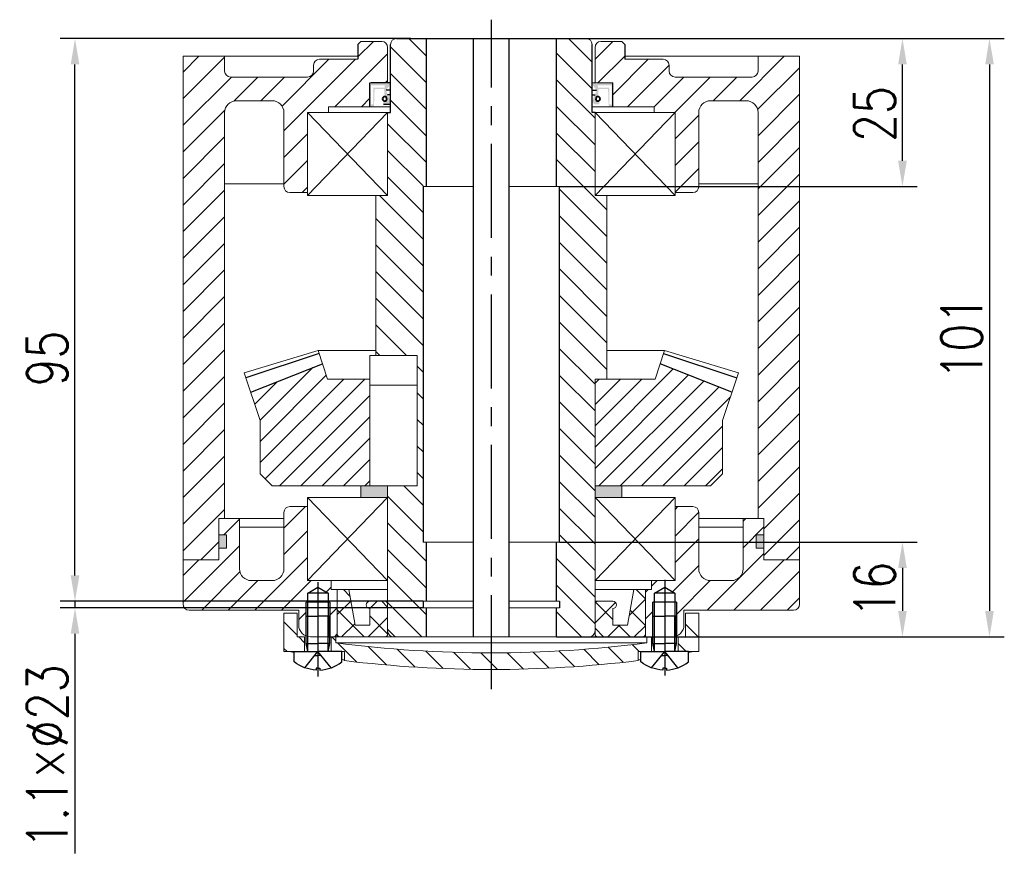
# Model space of a CAD drawing. Header units: inches. Extents: x 675 to 6233, y 11 to 1887.
# Tile 17 of 48: x 3877 to 4010, y 208 to 323. Entities that reach past the tile are written whole.
import ezdxf

# ---------------------------------------------------------------- set-up
doc = ezdxf.new("R2010")
doc.units = ezdxf.units.IN
doc.header["$LTSCALE"] = 10
doc.header["$MEASUREMENT"] = 0
doc.linetypes.add('CENTER', pattern=[10.16, 6.35, -1.27, 1.27, -1.27])
doc.linetypes.add('HIDDEN', pattern=[1.905, 1.27, -0.635])
for name, color, linetype in [('1轮廓实线层', 7, 'Continuous'), ('2细线层', 4, 'Continuous'), ('3中心线层', 1, 'CENTER'), ('4虚线层', 6, 'HIDDEN'), ('5剖面线层', 2, 'Continuous'), ('7标注层', 4, 'Continuous')]:
    doc.layers.add(name, color=color, linetype=linetype)
doc.styles.add('TH_GBDIM', font='romans.shx', dxfattribs={"width": 0.8, "bigfont": 'gbcbig.shx'})
doc.dimstyles.new('TH_GBDIM', dxfattribs={"dimtxt": 3.5, "dimasz": 2.5, "dimexe": 2, "dimexo": 0, "dimgap": 1, "dimtad": 1, "dimdec": 4, "dimdsep": 46, "dimtxsty": 'TH_GBDIM', "dimcen": 0.09, "dimclrd": 4, "dimclre": 4, "dimclrt": 3, "dimadec": 0, "dimazin": 0, "dimtfac": 1, "dimtdec": 4, "dimtmove": 0, "dimatfit": 3, "dimfxl": 1, "dimtzin": 0, "dimarcsym": 0})
pattern_1 = [(45, (3442.5933, 85.96), (-1.796051, 1.796051), [])]
pattern_2 = [(45, (2995.4083, 130.2148), (-1.796051, 1.796051), []), (135, (2995.4083, 130.2148), (-1.796051, -1.796051), [])]
pattern_3 = [(315, (-154.8456, 166.89), (2.245064, 2.245064), [])]

# ---------------------------------------------------------------- blocks, each defined once
blk = doc.blocks.new('A$C74117F13')
at = {"linetype": 'Continuous', "lineweight": 0}
h = blk.add_hatch(dxfattribs=at)
h.set_pattern_fill('ANSI31', color=4, angle=-90, style=0)
h.set_pattern_definition(pattern_3)
h.paths.add_polyline_path([(2.25, 10.7), (0, 10.7), (0, 4.2), (3.5, 4.2), (3.5, 6.7), (2.25, 6.7)], flags=0)
h = blk.add_hatch(dxfattribs=at)
h.set_pattern_fill('ANSI31', color=4, angle=-90, style=0)
h.set_pattern_definition(pattern_3)
h.paths.add_polyline_path([(70, 10.7), (67.75, 10.7), (67.75, 6.7), (66.5, 6.7), (66.5, 4.2), (70, 4.2)], flags=0)
at = {"layer": '5剖面线层'}
h = blk.add_hatch(dxfattribs=at)
h.set_pattern_fill('ANSI31', color=4, angle=-90, style=0)
h.set_pattern_definition([(315, (-138.2244, 164.8017), (2.245064, 2.245064), [])])
h.paths.add_polyline_path([(35, 4), (35, 1.2, 0.030167), (59.75, 2.69), (59.75, 4.2), (62, 4.2), (62, 6.7), (61.25, 6.7), (61.25, 5.7, -0.032451)])
h.paths.add_polyline_path([(35, 1.2), (35, 4, -0.032451), (8.75, 5.7), (8.75, 6.7), (8, 6.7), (8, 4.2), (10.25, 4.2), (10.25, 2.69, 0.030167)])
at = {"color": 7, "linetype": 'Continuous', "lineweight": 15}
for p, q in [((0, 4.2), (0, 10.7)), ((0, 10.7), (2.25, 10.7)), ((2.25, 10.7), (2.25, 6.7)), ((67.75, 6.7), (67.75, 10.7)), ((67.75, 10.7), (70, 10.7)), ((70, 10.7), (70, 4.2)), ((2.25, 6.7), (3.5, 6.7)), ((3.5, 6.7), (3.5, 4.2)), ((8, 4.2), (8, 6.7)), ((8, 6.7), (8.75, 6.7)), ((8.75, 6.7), (8.75, 5.7)), ((61.25, 6.7), (8.75, 6.7)), ((61.25, 5.7), (61.25, 6.7)), ((61.25, 6.7), (62, 6.7)), ((62, 6.7), (62, 4.2)), ((66.5, 4.2), (66.5, 6.7)), ((66.5, 6.7), (67.75, 6.7)), ((61.25, 5.7), (8.75, 5.7)), ((0, 4.2), (3.5, 4.2)), ((3.5, 4.2), (8, 4.2)), ((8, 4.2), (10.25, 4.2)), ((10.25, 2.69), (10.25, 4.2)), ((59.75, 4.2), (62, 4.2)), ((59.75, 4.2), (59.75, 2.69)), ((62, 4.2), (66.5, 4.2)), ((66.5, 4.2), (70, 4.2))]:
    blk.add_line(p, q, dxfattribs=at)
for centre, radius, start, end in [((35, 206.86), 202.87, 262.5653, 277.4347), ((35.04, 193.53), 192.34, 259.8629, 260.0315), ((34.96, 193.53), 192.34, 279.9685, 280.1371), ((35.04, 193.53), 192.34, 262.443, 262.5932), ((35, 206.86), 205.67, 263.0883, 276.9117), ((34.96, 193.53), 192.34, 277.4068, 277.557)]:
    blk.add_arc(centre, radius, start, end, dxfattribs=at)
at = {"layer": '1轮廓实线层'}
for p, q in [((4.05, 14.08), (5.75, 15.07)), ((5.75, 15.07), (7.45, 14.08)), ((62.55, 14.08), (64.25, 15.07)), ((64.25, 15.07), (65.95, 14.08)), ((7.45, 14.08), (4.05, 14.08)), ((4.05, 6.64), (4.05, 14.08)), ((7.45, 14.08), (7.45, 6.58)), ((65.95, 14.08), (62.55, 14.08)), ((62.55, 6.64), (62.55, 14.08)), ((65.95, 14.08), (65.95, 6.58)), ((7.75, 12.58), (3.75, 12.58)), ((66.25, 12.58), (62.25, 12.58))]:
    blk.add_line(p, q, dxfattribs=at)
at = {"layer": '1轮廓实线层', "extrusion": (1.22465e-16, -7.4988e-33, -1)}
for points in [[(-3.75, 5.6), (-3.75, 10.2), (-5.75, 10.2)], [(-62.25, 5.6), (-62.25, 10.2), (-64.25, 10.2)], [(-4.05, 4.2), (-3.75, 5.6), (-5.75, 5.6)], [(-62.55, 4.2), (-62.25, 5.6), (-64.25, 5.6)]]:
    blk.add_lwpolyline(points, dxfattribs=at)
at = {"layer": '1轮廓实线层'}
for points in [[(7.75, 5.6), (7.75, 10.2), (5.75, 10.2)], [(66.25, 5.6), (66.25, 10.2), (64.25, 10.2)], [(7.45, 4.2), (7.75, 5.6), (5.75, 5.6)], [(65.95, 4.2), (66.25, 5.6), (64.25, 5.6)], [(9.75, 2.47), (9.75, 4.2), (5.75, 4.2)], [(68.25, 2.47), (68.25, 4.2), (64.25, 4.2)], [(5.75, 1.41), (6.06, 1.41), (6.06, 1.1)], [(64.25, 1.41), (64.56, 1.41), (64.56, 1.1)]]:
    blk.add_lwpolyline(points, dxfattribs=at)
at = {"layer": '1轮廓实线层', "extrusion": (-1.22465e-16, 7.4988e-33, -1)}
for points in [[(-1.75, 2.47), (-1.75, 4.2), (-5.75, 4.2)], [(-60.25, 2.47), (-60.25, 4.2), (-64.25, 4.2)], [(-5.75, 1.41), (-5.44, 1.41), (-5.44, 1.1)], [(-64.25, 1.41), (-63.94, 1.41), (-63.94, 1.1)]]:
    blk.add_lwpolyline(points, dxfattribs=at)
for centre in [(-5.75, 7.59), (-64.25, 7.59)]:
    blk.add_arc(centre, 6.5, 272.7336, 307.9799, dxfattribs=at)
at = {"layer": '1轮廓实线层'}
for centre in [(5.75, 7.59), (64.25, 7.59)]:
    blk.add_arc(centre, 6.5, 272.7336, 307.9799, dxfattribs=at)
at = {"layer": '2细线层'}
for p, q in [((3.75, 6.73), (3.75, 12.58)), ((7.75, 12.58), (7.75, 6.58)), ((62.25, 6.73), (62.25, 12.58)), ((66.25, 12.58), (66.25, 6.58))]:
    blk.add_line(p, q, dxfattribs=at)
at = {"layer": '2细线层', "extrusion": (1.22465e-16, -7.4988e-33, -1)}
for points in [[(-4.05, 4.2), (-4.05, 10.2)], [(-62.55, 4.2), (-62.55, 10.2)]]:
    blk.add_lwpolyline(points, dxfattribs=at)
at = {"layer": '2细线层'}
for points in [[(7.45, 4.2), (7.45, 10.2)], [(65.95, 4.2), (65.95, 10.2)]]:
    blk.add_lwpolyline(points, dxfattribs=at)
at = {"layer": '3中心线层'}
for p, q in [((5.75, 15.92), (5.75, 0)), ((64.25, 16.3), (64.25, 0.19))]:
    blk.add_line(p, q, dxfattribs=at)
at = {"layer": '4虚线层', "extrusion": (-1.22465e-16, 7.4988e-33, -1)}
for p, q in [((3.55, 1.47), (5.75, 4.2)), ((5.25, 3.58), (5.75, 3.58)), ((62.05, 1.47), (64.25, 4.2)), ((63.75, 3.58), (64.25, 3.58))]:
    blk.add_line(p, q, dxfattribs=at)
at = {"layer": '4虚线层'}
for p, q in [((7.95, 1.47), (5.75, 4.2)), ((6.25, 3.58), (5.75, 3.58)), ((66.45, 1.47), (64.25, 4.2)), ((64.75, 3.58), (64.25, 3.58))]:
    blk.add_line(p, q, dxfattribs=at)
blk = doc.blocks.new('*D271')
at = {"layer": '7标注层', "color": 4, "lineweight": -2, "transparency": 16777216}
for p, q in [((3884.66, 248.35), (3884.66, 251.85)), ((3931.66, 244.85), (3882.66, 244.85)), ((3884.66, 244.85), (3884.66, 243.97)), ((3931.66, 243.97), (3882.66, 243.97)), ((3884.66, 240.47), (3884.66, 210.81))]:
    blk.add_line(p, q, dxfattribs=at)
at = {"layer": '7标注层', "color": 4, "transparency": 16777216}
for points in [[(3884.08, 248.35), (3885.25, 248.35), (3884.66, 244.85)], [(3884.08, 240.47), (3885.25, 240.47), (3884.66, 243.97)]]:
    blk.add_solid(points, dxfattribs=at)
at = {"layer": 'Defpoints', "color": 0, "transparency": 16777216}
for p in [(3884.66, 244.85), (3931.66, 244.85), (3931.66, 243.97)]:
    blk.add_point(p, dxfattribs=at)
at = {"layer": '7标注层', "color": 3, "transparency": 16777216, "insert": (3880.91, 223.89), "char_height": 5.5, "attachment_point": 5, "rotation": 90, "style": 'TH_GBDIM'}
blk.add_mtext('1.1×%%C23', dxfattribs=at)
blk = doc.blocks.new('*D272')
at = {"layer": '7标注层', "color": 4, "lineweight": -2, "transparency": 16777216}
for p, q in [((3950.06, 252.85), (3998.36, 252.85)), ((3996.36, 249.35), (3996.36, 243.55)), ((3949.66, 240.05), (3998.36, 240.05))]:
    blk.add_line(p, q, dxfattribs=at)
at = {"layer": '7标注层', "color": 4, "transparency": 16777216}
for points in [[(3995.78, 249.35), (3996.95, 249.35), (3996.36, 252.85)], [(3995.78, 243.55), (3996.95, 243.55), (3996.36, 240.05)]]:
    blk.add_solid(points, dxfattribs=at)
at = {"layer": 'Defpoints', "color": 0, "transparency": 16777216}
for p in [(3950.06, 252.85), (3949.66, 240.05), (3996.36, 240.05)]:
    blk.add_point(p, dxfattribs=at)
at = {"layer": '7标注层', "color": 3, "transparency": 16777216, "insert": (3992.61, 246.45), "char_height": 5.5, "attachment_point": 5, "rotation": 90, "style": 'TH_GBDIM'}
blk.add_mtext('16', dxfattribs=at)
blk = doc.blocks.new('*D273')
at = {"layer": '7标注层', "color": 4, "lineweight": -2, "transparency": 16777216}
for p, q in [((3951.84, 320.85), (3998.36, 320.85)), ((3996.36, 304.35), (3996.36, 317.35)), ((3950.06, 300.85), (3998.36, 300.85))]:
    blk.add_line(p, q, dxfattribs=at)
at = {"layer": '7标注层', "color": 4, "transparency": 16777216}
for points in [[(3995.78, 317.35), (3996.95, 317.35), (3996.36, 320.85)], [(3995.78, 304.35), (3996.95, 304.35), (3996.36, 300.85)]]:
    blk.add_solid(points, dxfattribs=at)
at = {"layer": 'Defpoints', "color": 0, "transparency": 16777216}
for p in [(3951.84, 320.85), (3996.36, 320.85), (3950.06, 300.85)]:
    blk.add_point(p, dxfattribs=at)
at = {"layer": '7标注层', "color": 3, "transparency": 16777216, "insert": (3992.61, 310.65), "char_height": 5.5, "attachment_point": 5, "rotation": 90, "style": 'TH_GBDIM'}
blk.add_mtext('25', dxfattribs=at)
blk = doc.blocks.new('*D274')
at = {"layer": '7标注层', "color": 4, "lineweight": -2, "transparency": 16777216}
for p, q in [((3930.01, 320.85), (3882.66, 320.85)), ((3884.66, 248.35), (3884.66, 317.35)), ((3931.66, 244.85), (3882.66, 244.85))]:
    blk.add_line(p, q, dxfattribs=at)
at = {"layer": '7标注层', "color": 4, "transparency": 16777216}
for points in [[(3884.08, 317.35), (3885.25, 317.35), (3884.66, 320.85)], [(3884.08, 248.35), (3885.25, 248.35), (3884.66, 244.85)]]:
    blk.add_solid(points, dxfattribs=at)
at = {"layer": 'Defpoints', "color": 0, "transparency": 16777216}
for p in [(3884.66, 320.85), (3930.01, 320.85), (3931.66, 244.85)]:
    blk.add_point(p, dxfattribs=at)
at = {"layer": '7标注层', "color": 3, "transparency": 16777216, "insert": (3880.91, 277.63), "char_height": 5.5, "attachment_point": 5, "rotation": 90, "style": 'TH_GBDIM'}
blk.add_mtext('95', dxfattribs=at)
blk = doc.blocks.new('*D275')
at = {"layer": '7标注层', "color": 4, "lineweight": -2, "transparency": 16777216}
for p, q in [((3951.84, 320.85), (4010.11, 320.85)), ((4008.11, 317.35), (4008.11, 243.55)), ((3953.38, 240.05), (4010.11, 240.05))]:
    blk.add_line(p, q, dxfattribs=at)
at = {"layer": '7标注层', "color": 4, "transparency": 16777216}
for points in [[(4007.53, 317.35), (4008.7, 317.35), (4008.11, 320.85)], [(4007.53, 243.55), (4008.7, 243.55), (4008.11, 240.05)]]:
    blk.add_solid(points, dxfattribs=at)
at = {"layer": 'Defpoints', "color": 0, "transparency": 16777216}
for p in [(3951.84, 320.85), (3953.38, 240.05), (4008.11, 240.05)]:
    blk.add_point(p, dxfattribs=at)
at = {"layer": '7标注层', "color": 3, "transparency": 16777216, "insert": (4004.36, 280.45), "char_height": 5.5, "attachment_point": 5, "rotation": 90, "style": 'TH_GBDIM'}
blk.add_mtext('101', dxfattribs=at)

msp = doc.modelspace()

# ---------------------------------------------------------------- hatches: boundary and pattern name
at = {"layer": '5剖面线层'}
h = msp.add_hatch(dxfattribs=at)
h.set_pattern_fill('ANSI31', color=256, scale=0.8)
h.set_pattern_definition(pattern_1)
h.paths.add_polyline_path([(3905.663072, 315.648363, -0.4142135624), (3904.863072, 316.448363), (3904.863072, 318.448362), (3899.263076, 318.448362), (3899.263076, 250.448362), (3904.063072, 250.448362), (3904.063072, 256.048361), (3904.863075, 256.048361), (3904.863075, 310.845274, -0.414778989), (3906.463072, 312.448362), (3911.263073, 312.448362, -0.4142135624), (3912.863073, 310.848362), (3912.863073, 300.848361, 0.4142135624), (3913.663073, 300.048361), (3916.063072, 300.048361), (3916.063072, 310.848362), (3918.863073, 310.848362), (3918.863073, 311.64836), (3924.463073, 311.64836), (3924.463073, 314.84836), (3926.863072, 314.84836), (3926.863072, 319.64836, 0.4142135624), (3926.063072, 320.44836), (3923.263073, 320.44836), (3922.863073, 320.04836), (3922.863073, 318.048362), (3920.463073, 318.048362), (3920.063072, 318.048362), (3917.663073, 318.048362, 0.4142135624), (3916.863073, 317.248362), (3916.863073, 316.448363, -0.4142135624), (3916.063073, 315.648363)])
h = msp.add_hatch(dxfattribs=at)
h.set_pattern_fill('ANSI31', color=256, scale=0.8, angle=270)
h.set_pattern_definition([(315, (3442.5933, 85.96), (1.796051, 1.796051), [])])
edge = h.paths.add_edge_path()
edge.add_line((3931.663073, 302.848362), (3932.063073, 302.848362))
edge.add_line((3932.063073, 302.848362), (3932.063073, 320.84836))
edge.add_line((3932.063073, 320.84836), (3928.063072, 320.84836))
edge.add_arc((3929.38345, 319.101442), 2.189776, 127.08316742, 165.53669753)
edge.add_line((3927.263072, 319.64836), (3927.263072, 310.848362))
edge.add_line((3927.263072, 310.848362), (3926.863073, 310.848362))
edge.add_line((3926.863073, 310.848362), (3926.863073, 299.648361))
edge.add_line((3926.863073, 299.648361), (3925.263073, 299.648361))
edge.add_line((3925.263073, 299.648361), (3925.263073, 278.048361))
edge.add_line((3925.263073, 278.048361), (3930.863074, 278.048361))
edge.add_line((3930.863074, 278.048361), (3930.863074, 260.448361))
edge.add_line((3930.863074, 260.448361), (3926.863073, 260.448361))
edge.add_line((3926.863073, 260.448361), (3926.863073, 240.848361))
edge.add_arc((3927.663073, 240.848361), 0.8, 180, 270.01585217)
edge.add_line((3927.663294, 240.048361), (3931.263073, 240.048361))
edge.add_line((3931.263073, 240.048361), (3932.063073, 240.048361))
edge.add_line((3932.063073, 240.048361), (3932.063073, 243.968362))
edge.add_line((3932.063073, 243.968362), (3931.663072, 243.968362))
edge.add_line((3931.663072, 243.968362), (3931.663072, 244.848362))
edge.add_line((3931.663072, 244.848362), (3932.063073, 244.848362))
edge.add_line((3932.063073, 244.848362), (3932.063073, 252.848362))
edge.add_line((3932.063073, 252.848362), (3931.663073, 252.848362))
edge.add_line((3931.663073, 252.848362), (3931.663073, 302.848362))
edge = h.paths.add_edge_path()
edge.add_line((3956.463074, 299.648361), (3954.863074, 299.648361))
edge.add_line((3954.863074, 299.648361), (3954.863074, 310.848362))
edge.add_line((3954.863074, 310.848362), (3954.463072, 310.848362))
edge.add_line((3954.463072, 310.848362), (3954.463072, 319.64836))
edge.add_arc((3952.342695, 319.101442), 2.189776, 14.46330247, 52.91683258)
edge.add_line((3953.663072, 320.84836), (3949.663072, 320.84836))
edge.add_line((3949.663072, 320.84836), (3949.663072, 302.848362))
edge.add_line((3949.663072, 302.848362), (3950.063073, 302.848362))
edge.add_line((3950.063073, 302.848362), (3950.063073, 252.848362))
edge.add_line((3950.063073, 252.848362), (3949.663072, 252.848362))
edge.add_line((3949.663072, 252.848362), (3949.663072, 244.848362))
edge.add_line((3949.663072, 244.848362), (3950.063072, 244.848362))
edge.add_line((3950.063072, 244.848362), (3950.063072, 243.968362))
edge.add_line((3950.063072, 243.968362), (3949.663072, 243.968362))
edge.add_line((3949.663072, 243.968362), (3949.663072, 240.048361))
edge.add_line((3949.663072, 240.048361), (3954.063294, 240.048361))
edge.add_arc((3954.063073, 240.848361), 0.8, 270.01585214, 360)
edge.add_line((3954.863073, 240.848361), (3954.863074, 274.848361))
edge.add_line((3954.863074, 274.848361), (3955.96274, 274.848361))
edge.add_line((3955.96274, 274.848361), (3956.463074, 274.848361))
edge.add_line((3956.463074, 274.848361), (3956.463074, 299.648361))
h = msp.add_hatch(dxfattribs=at)
h.set_pattern_fill('ANSI31', color=256, scale=0.8)
h.set_pattern_definition(pattern_1)
h.paths.add_polyline_path([(3957.263072, 314.84836), (3954.863072, 314.84836), (3954.863072, 319.64836, -0.4142135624), (3955.663072, 320.44836), (3958.463072, 320.44836), (3958.863072, 320.04836), (3958.863072, 318.048362), (3961.263072, 318.048362), (3961.663072, 318.048362), (3964.063072, 318.048362, -0.4142135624), (3964.863072, 317.248362), (3964.863072, 316.448363, 0.4142135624), (3965.663072, 315.648363), (3976.063073, 315.648363, 0.4142135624), (3976.863073, 316.448363), (3976.863073, 318.448362), (3982.463069, 318.448362), (3982.463069, 250.448362), (3977.663073, 250.448362), (3977.663073, 256.048361), (3976.86307, 256.048361), (3976.86307, 310.845274, 0.414778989), (3975.263073, 312.448362), (3970.463071, 312.448362, 0.4142135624), (3968.863071, 310.848362), (3968.863071, 300.848361, -0.4142135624), (3968.063071, 300.048361), (3965.663072, 300.048361), (3965.663072, 310.848362), (3962.863072, 310.848362), (3962.863072, 311.64836), (3957.263072, 311.64836)])
h = msp.add_hatch(color=2, dxfattribs=at)
h.dxf.hatch_style = 1
h.paths.add_polyline_path([(3926.463073, 313.035027, -0.4142135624), (3926.783073, 312.715027, -0.5773502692), (3926.303073, 312.437899), (3926.303073, 311.968361), (3926.943073, 311.968361), (3927.263073, 312.288361), (3926.943073, 313.248361), (3926.863073, 313.248361), (3926.663073, 313.888361), (3927.263073, 314.688361), (3926.843073, 314.848361), (3926.683073, 314.688361), (3926.523073, 314.848361), (3924.623073, 314.848361), (3924.463073, 314.528361), (3924.463073, 311.968361), (3924.623073, 311.648361), (3925.023073, 311.648361), (3925.103073, 314.048361), (3926.383073, 314.048361)])
h.paths.add_polyline_path([(3926.463073, 314.208361), (3924.943073, 314.208361), (3924.943073, 311.968361), (3924.623073, 311.968361), (3924.623073, 314.528361), (3926.463073, 314.528361)], flags=16)
h = msp.add_hatch(color=2, dxfattribs=at)
h.dxf.hatch_style = 1
h.paths.add_polyline_path([(3955.263071, 313.035027, 0.4142135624), (3954.943071, 312.715027, 0.5773502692), (3955.423071, 312.437899), (3955.423071, 311.968361), (3954.783071, 311.968361), (3954.463071, 312.288361), (3954.783071, 313.248361), (3954.863071, 313.248361), (3955.063071, 313.888361), (3954.463071, 314.688361), (3954.883071, 314.848361), (3955.043071, 314.688361), (3955.203071, 314.848361), (3957.103071, 314.848361), (3957.263071, 314.528361), (3957.263071, 311.968361), (3957.103071, 311.648361), (3956.703071, 311.648361), (3956.623071, 314.048361), (3955.343071, 314.048361)])
h.paths.add_polyline_path([(3955.263071, 314.208361), (3956.783071, 314.208361), (3956.783071, 311.968361), (3957.103071, 311.968361), (3957.103071, 314.528361), (3955.263071, 314.528361)], flags=16)
h = msp.add_hatch(dxfattribs=at)
h.set_pattern_fill('ANSI31', color=256, scale=0.64, style=0)
h.set_pattern_definition([(45, (3802.97, 73.548), (-1.436841, 1.436841), [])])
h.paths.add_polyline_path([(3972.063071, 269.248361), (3973.338527, 273.074727), (3963.664228, 276.939517), (3962.967176, 274.848362), (3954.863072, 274.848362), (3954.863072, 260.448361), (3958.463073, 260.448361), (3970.463074, 260.448361), (3972.063071, 262.048362)])
h.paths.add_polyline_path([(3924.463074, 260.448361), (3924.463074, 274.848362), (3918.758968, 274.848362), (3918.061916, 276.939517), (3908.387617, 273.074727), (3909.663072, 269.248361), (3909.663072, 262.048362), (3911.263072, 260.448361)])
h = msp.add_hatch(color=256, dxfattribs=at)
h.paths.add_polyline_path([(3923.263072, 260.448361), (3923.263072, 258.848361), (3926.863071, 258.848361), (3926.863073, 258.848362), (3926.863073, 260.448361)])
h.paths.add_polyline_path([(3958.463072, 258.848361), (3958.463072, 260.448361), (3957.503074, 260.448361), (3954.863074, 260.448361), (3954.863074, 258.848362), (3954.863075, 258.848361)])
h = msp.add_hatch(dxfattribs=at)
h.set_pattern_fill('ANSI31', color=256, scale=0.8, style=0)
h.set_pattern_definition([(45, (3789.0336, 26.7485), (-1.796051, 1.796051), [])])
edge = h.paths.add_edge_path()
edge.add_line((3916.103073, 245.958747), (3917.463073, 246.743943))
edge.add_line((3917.463073, 246.743943), (3918.823073, 245.958747))
edge.add_line((3918.823073, 245.958747), (3918.823073, 244.758747))
edge.add_line((3918.823073, 244.758747), (3919.063073, 244.758747))
edge.add_line((3919.063073, 244.758747), (3919.063073, 240.048361))
edge.add_line((3919.063073, 240.048361), (3920.063072, 240.048361))
edge.add_line((3920.063072, 240.048361), (3920.063072, 246.448362))
edge.add_line((3920.063072, 246.448362), (3919.263073, 246.448362))
edge.add_line((3919.263073, 246.448362), (3919.263073, 247.648362))
edge.add_line((3919.263073, 247.648362), (3916.063072, 247.648362))
edge.add_line((3916.063072, 247.648362), (3916.063072, 257.648361))
edge.add_line((3916.063072, 257.648361), (3913.663073, 257.648361))
edge.add_arc((3913.663073, 256.848361), 0.8, 90, 180)
edge.add_line((3912.863073, 256.848361), (3912.863073, 249.248362))
edge.add_arc((3911.263073, 249.248362), 1.6, -90, 0, ccw=False)
edge.add_line((3911.263073, 247.648362), (3908.463073, 247.648362))
edge.add_arc((3908.463073, 249.248362), 1.6, 180, 270, ccw=False)
edge.add_line((3906.863073, 249.248362), (3906.863073, 256.048361))
edge.add_line((3906.863073, 256.048361), (3904.063072, 256.048361))
edge.add_line((3904.063072, 256.048361), (3904.063072, 253.808362))
edge.add_line((3904.063072, 253.808362), (3905.103072, 253.808362))
edge.add_line((3905.103072, 253.808362), (3905.103072, 252.048362))
edge.add_line((3905.103072, 252.048362), (3904.063072, 252.048362))
edge.add_line((3904.063072, 252.048362), (3904.063072, 250.448362))
edge.add_line((3904.063072, 250.448362), (3899.263075, 250.448753))
edge.add_line((3899.263075, 250.448753), (3899.263076, 244.44797))
edge.add_arc((3900.063071, 244.448356), 0.799995, 180.02764, 270.1060255)
edge.add_line((3900.064551, 243.648363), (3914.863073, 243.648363))
edge.add_line((3914.863073, 243.648363), (3914.863073, 241.648361))
edge.add_arc((3916.463073, 241.648361), 1.6, 180, 247.97570789)
edge.add_line((3915.863073, 240.165121), (3915.863073, 242.848361))
edge.add_line((3915.863073, 242.848361), (3915.863073, 244.758747))
edge.add_line((3915.863073, 244.758747), (3916.103073, 244.758747))
edge.add_line((3916.103073, 244.758747), (3916.103073, 245.958747))
edge = h.paths.add_edge_path()
edge.add_line((3982.46307, 250.448362), (3977.663072, 250.448362))
edge.add_line((3977.663072, 250.448362), (3977.663072, 252.04834))
edge.add_line((3977.663072, 252.04834), (3976.623082, 252.04834))
edge.add_line((3976.623082, 252.04834), (3976.623083, 253.80834))
edge.add_line((3976.623083, 253.80834), (3977.663072, 253.80834))
edge.add_line((3977.663072, 253.80834), (3977.663072, 256.048361))
edge.add_line((3977.663072, 256.048361), (3976.86307, 256.048361))
edge.add_line((3976.86307, 256.048361), (3974.863072, 256.048361))
edge.add_line((3974.863072, 256.048361), (3974.863072, 249.248362))
edge.add_arc((3973.263072, 249.248362), 1.6, -90, 0, ccw=False)
edge.add_line((3973.263072, 247.648362), (3970.463072, 247.648362))
edge.add_arc((3970.463072, 249.248362), 1.6, 180, 270, ccw=False)
edge.add_line((3968.863072, 249.248362), (3968.863072, 256.848361))
edge.add_arc((3968.063072, 256.848361), 0.8, 0, 90)
edge.add_line((3968.063072, 257.648361), (3965.663072, 257.648361))
edge.add_line((3965.663072, 257.648361), (3965.663072, 247.648362))
edge.add_line((3965.663072, 247.648362), (3964.263073, 247.648362))
edge.add_line((3964.263073, 247.648362), (3964.263073, 246.743943))
edge.add_line((3964.263073, 246.743943), (3965.623073, 245.958747))
edge.add_line((3965.623073, 245.958747), (3965.623073, 244.758747))
edge.add_line((3965.623073, 244.758747), (3965.863073, 244.758747))
edge.add_line((3965.863073, 244.758747), (3965.863073, 240.165121))
edge.add_arc((3965.263074, 241.648361), 1.6, 292.02429211, 360)
edge.add_line((3966.863074, 241.648361), (3966.863074, 243.648363))
edge.add_line((3966.863074, 243.648363), (3981.664551, 243.648363))
edge.add_arc((3981.663073, 244.448361), 0.8, 270.10587182, 359.84936479)
edge.add_line((3982.46307, 244.446258), (3982.46307, 250.448362))
edge = h.paths.add_edge_path()
edge.add_line((3964.263073, 247.648362), (3962.463074, 247.648362))
edge.add_line((3962.463074, 247.648362), (3962.463074, 246.448362))
edge.add_line((3962.463074, 246.448362), (3961.663072, 246.448362))
edge.add_line((3961.663072, 246.448362), (3961.663072, 240.448775))
edge.add_arc((3961.263073, 240.448361), 0.4, -0.05923188, 0.05923188, ccw=False)
edge.add_line((3961.663072, 240.447948), (3961.663072, 240.048361))
edge.add_line((3961.663072, 240.048361), (3961.863073, 240.048361))
edge.add_line((3961.863073, 240.048361), (3962.463073, 240.048361))
edge.add_line((3962.463073, 240.048361), (3962.663073, 240.048361))
edge.add_line((3962.663073, 240.048361), (3962.663073, 242.848361))
edge.add_line((3962.663073, 242.848361), (3962.663073, 244.758747))
edge.add_line((3962.663073, 244.758747), (3962.903073, 244.758747))
edge.add_line((3962.903073, 244.758747), (3962.903073, 245.958747))
edge.add_line((3962.903073, 245.958747), (3964.263073, 246.743943))
edge.add_line((3964.263073, 246.743943), (3964.263073, 247.648362))
h = msp.add_hatch(color=256, dxfattribs=at)
h.paths.add_polyline_path([(3905.103072, 253.808362), (3904.063072, 253.808362), (3904.063072, 252.048362), (3905.103072, 252.048362)])
h.paths.add_polyline_path([(3977.663072, 253.80834), (3976.623083, 253.80834), (3976.623082, 252.04834), (3977.663072, 252.04834)])
at = {"layer": '5剖面线层', "linetype": 'Continuous', "lineweight": 0}
h = msp.add_hatch(dxfattribs=at)
h.set_pattern_fill('ANSI37', color=2, scale=0.8, style=0)
h.set_pattern_definition(pattern_2)
edge = h.paths.add_edge_path(flags=0)
edge.add_line((3926.463073, 244.848361), (3924.463073, 244.848361))
edge.add_arc((3924.463073, 244.368361), 0.48, 90, 270)
edge.add_line((3924.463073, 243.888361), (3924.463073, 241.648361))
edge.add_line((3924.463073, 241.648361), (3922.463073, 241.648361))
edge.add_line((3922.463073, 241.648361), (3921.616703, 246.448361))
edge.add_line((3921.616703, 246.448361), (3920.063073, 246.448361))
edge.add_line((3920.063073, 246.448361), (3920.063073, 240.448361))
edge.add_arc((3920.463073, 240.448361), 0.4, 180, 270)
edge.add_line((3920.463073, 240.048361), (3926.463073, 240.048361))
edge.add_arc((3926.463073, 240.448361), 0.4, 270, 360)
edge.add_line((3926.863073, 240.448361), (3926.863073, 244.448361))
edge.add_arc((3926.463073, 244.448361), 0.4, 0, 90)
h = msp.add_hatch(dxfattribs=at)
h.set_pattern_fill('ANSI37', color=2, scale=0.8, style=0)
h.set_pattern_definition(pattern_2)
edge = h.paths.add_edge_path(flags=0)
edge.add_line((3957.263073, 244.848361), (3955.263073, 244.848361))
edge.add_arc((3955.263073, 244.448361), 0.4, 90, 180)
edge.add_line((3954.863073, 244.448361), (3954.863073, 240.448361))
edge.add_arc((3955.263073, 240.448361), 0.4, 180, 270)
edge.add_line((3955.263073, 240.048361), (3961.263073, 240.048361))
edge.add_arc((3961.263073, 240.448361), 0.4, 270, 360)
edge.add_line((3961.663073, 240.448361), (3961.663073, 246.448361))
edge.add_line((3961.663073, 246.448361), (3960.109442, 246.448361))
edge.add_line((3960.109442, 246.448361), (3959.263073, 241.648361))
edge.add_line((3959.263073, 241.648361), (3957.263073, 241.648361))
edge.add_line((3957.263073, 241.648361), (3957.263073, 243.888361))
edge.add_arc((3957.263073, 244.368361), 0.48, 270, 450)

# ---------------------------------------------------------------- linework, layer by layer
at = {"color": 7, "linetype": 'Continuous', "lineweight": 15}
for p, q in [((3923.263073, 320.44836), (3922.863073, 320.04836)), ((3923.263073, 320.44836), (3926.063073, 320.44836)), ((3958.463072, 320.44836), (3955.663072, 320.44836)), ((3958.463072, 320.44836), (3958.863072, 320.04836)), ((3899.263074, 318.448362), (3904.863072, 318.448362)), ((3899.263076, 318.448362), (3899.263076, 250.448362)), ((3904.863072, 316.448363), (3904.863072, 318.448362)), ((3922.863073, 318.448362), (3904.863072, 318.448362)), ((3917.663073, 318.048362), (3920.063072, 318.048362)), ((3920.463073, 318.048362), (3920.063072, 318.048362)), ((3920.463073, 318.048362), (3922.863073, 318.048362)), ((3976.86307, 318.448362), (3958.863072, 318.448362)), ((3961.663072, 318.048362), (3958.863072, 318.048362)), ((3961.663072, 318.048362), (3964.063073, 318.048362)), ((3976.86307, 318.448362), (3976.86307, 316.448363)), ((3976.86307, 318.448362), (3982.46307, 318.448362)), ((3982.46307, 318.448362), (3982.46307, 250.448362)), ((3916.863073, 316.448363), (3916.863073, 317.248362)), ((3926.863073, 317.648361), (3926.863073, 314.84836)), ((3926.863073, 317.648361), (3926.863073, 314.84836)), ((3964.863073, 317.248362), (3964.863073, 316.448363)), ((3905.663072, 315.648363), (3916.063073, 315.648363)), ((3965.663073, 315.648363), (3976.06307, 315.648363)), ((3924.463073, 314.84836), (3927.263072, 314.84836)), ((3957.263072, 314.84836), (3954.463072, 314.84836)), ((3911.263073, 312.448362), (3906.463072, 312.448362)), ((3975.26307, 312.448362), (3970.463072, 312.448362)), ((3918.863073, 310.848362), (3918.863073, 311.64836)), ((3920.063072, 311.64836), (3918.863073, 311.64836)), ((3918.863073, 311.64836), (3927.263072, 311.64836)), ((3921.616703, 311.64836), (3920.063072, 311.64836)), ((3921.616703, 311.64836), (3926.863073, 311.64836)), ((3954.463072, 311.64836), (3960.109442, 311.64836)), ((3961.663072, 311.64836), (3960.109442, 311.64836)), ((3962.863072, 311.64836), (3961.663072, 311.64836)), ((3962.863072, 311.64836), (3962.863072, 310.848362)), ((3904.863075, 310.848362), (3904.863075, 256.048361)), ((3912.863073, 310.848362), (3912.863073, 300.848361)), ((3916.063072, 310.848362), (3916.063072, 299.648361)), ((3926.863073, 310.848362), (3916.063072, 310.848362)), ((3926.863073, 310.848362), (3926.863073, 299.648361)), ((3954.863074, 299.648361), (3954.863074, 310.848362)), ((3965.663072, 310.848362), (3954.863074, 310.848362)), ((3965.663072, 299.648361), (3965.663072, 310.848362)), ((3968.863072, 300.848361), (3968.863072, 310.848362)), ((3976.86307, 310.848362), (3976.86307, 256.048361)), ((3912.863073, 301.248362), (3904.863072, 301.248362)), ((3931.663073, 300.848362), (3938.463072, 300.848362)), ((3943.263072, 300.848362), (3950.063073, 300.848362)), ((3976.86307, 301.248362), (3968.863072, 301.248362)), ((3916.063072, 300.048361), (3913.663073, 300.048361)), ((3916.063072, 299.648361), (3926.863073, 299.648361)), ((3925.263073, 299.648361), (3925.263073, 278.048361)), ((3965.663072, 299.648361), (3954.863074, 299.648361)), ((3956.463074, 274.848361), (3956.463074, 299.648361)), ((3968.063072, 300.048361), (3965.663072, 300.048361)), ((3907.508778, 275.711247), (3917.470948, 278.712421)), ((3925.263073, 278.712421), (3917.470948, 278.712421)), ((3918.758968, 274.848361), (3917.470948, 278.712421)), ((3924.463074, 278.048361), (3930.863074, 278.048361)), ((3924.463074, 260.448361), (3924.463074, 278.048361)), ((3930.863074, 260.448361), (3930.863074, 278.048361)), ((3964.255198, 278.712421), (3956.463074, 278.712421)), ((3964.255198, 278.712421), (3962.967177, 274.848361)), ((3964.255198, 278.712421), (3974.217369, 275.711247)), ((3909.663073, 269.248362), (3907.508778, 275.711247)), ((3974.217369, 275.711247), (3972.063073, 269.248362)), ((3924.463074, 274.848361), (3918.758968, 274.848361)), ((3930.863074, 274.048361), (3924.463074, 274.048361)), ((3955.96274, 274.848361), (3954.863074, 274.848361)), ((3954.863074, 240.84836), (3954.863074, 274.848361)), ((3955.96274, 274.848361), (3957.503074, 274.848361)), ((3962.967177, 274.848361), (3957.503074, 274.848361)), ((3909.663073, 262.048361), (3909.663073, 269.248362)), ((3972.063073, 269.248362), (3972.063073, 262.048361)), ((3911.263073, 260.448361), (3909.663073, 262.048361)), ((3972.063073, 262.048361), (3970.463072, 260.448361)), ((3930.863074, 260.448361), (3911.263073, 260.448361)), ((3923.263072, 260.448361), (3923.263072, 258.848361)), ((3923.263072, 260.448361), (3926.863073, 260.448361)), ((3926.863073, 260.448361), (3926.863073, 258.848361)), ((3926.863073, 260.448361), (3926.863073, 240.84836)), ((3954.863074, 258.848361), (3954.863074, 260.448361)), ((3954.863074, 260.448361), (3958.463072, 260.448361)), ((3970.463072, 260.448361), (3957.503074, 260.448361)), ((3958.463072, 258.848361), (3958.463072, 260.448361)), ((3916.063072, 247.648362), (3916.063072, 258.848361)), ((3926.863073, 258.848361), (3916.063072, 258.848361)), ((3926.863073, 248.448361), (3926.863073, 258.048361)), ((3965.663072, 258.848361), (3954.863074, 258.848361)), ((3965.663072, 258.848361), (3965.663072, 247.648362)), ((3912.863073, 256.848361), (3912.863073, 249.248362)), ((3913.663073, 257.648361), (3916.063072, 257.648361)), ((3965.663072, 257.648361), (3968.063072, 257.648361)), ((3968.863072, 249.248362), (3968.863072, 256.848361)), ((3904.063072, 256.048361), (3904.063072, 250.448362)), ((3904.063072, 256.048361), (3906.863073, 256.048361)), ((3904.863072, 256.048361), (3904.063072, 256.048361)), ((3904.063072, 250.448362), (3904.063072, 256.048361)), ((3906.863073, 249.248362), (3906.863073, 256.048361)), ((3912.863073, 256.048361), (3906.863073, 256.048361)), ((3974.863072, 256.048361), (3968.863072, 256.048361)), ((3974.863072, 256.048361), (3974.863072, 249.248362)), ((3974.863072, 256.048361), (3977.663072, 256.048361)), ((3977.663072, 256.048361), (3976.86307, 256.048361)), ((3977.663072, 250.448362), (3977.663072, 256.048361)), ((3977.663072, 256.048361), (3977.663072, 250.448362)), ((3906.863073, 254.848362), (3912.863073, 254.848362)), ((3968.863072, 254.848362), (3974.863072, 254.848362)), ((3904.063072, 253.808362), (3905.103072, 253.808362)), ((3905.103072, 252.048362), (3905.103072, 253.808362)), ((3931.663073, 252.848362), (3938.463072, 252.848362)), ((3943.263072, 252.848362), (3950.063073, 252.848362)), ((3976.623082, 252.04834), (3976.623083, 253.80834)), ((3977.663083, 253.80834), (3976.623083, 253.80834)), ((3904.063072, 252.048362), (3905.103072, 252.048362)), ((3977.663082, 252.04834), (3976.623082, 252.04834)), ((3899.263076, 250.448362), (3904.063072, 250.448362)), ((3899.263076, 244.448361), (3899.263076, 250.448362)), ((3904.063072, 250.448362), (3901.663073, 250.448362)), ((3982.46307, 250.448362), (3977.663072, 250.448362)), ((3977.663072, 250.448362), (3982.46307, 250.448362)), ((3982.46307, 244.448361), (3982.46307, 250.448362)), ((3908.463073, 247.648362), (3911.263073, 247.648362)), ((3916.063072, 247.648362), (3926.863073, 247.648362)), ((3919.263073, 246.448362), (3919.263073, 247.648362)), ((3965.663072, 247.648362), (3954.863074, 247.648362)), ((3962.463074, 247.648362), (3962.463074, 246.448362)), ((3970.463072, 247.648362), (3973.263072, 247.648362)), ((3919.263073, 246.448362), (3920.063072, 246.448362)), ((3920.063072, 240.448362), (3920.063072, 246.448362)), ((3920.063072, 246.448362), (3921.616703, 246.448362)), ((3920.063072, 240.048361), (3920.063072, 246.448362)), ((3921.616703, 246.448362), (3922.463073, 241.648362)), ((3926.863073, 246.448362), (3921.616703, 246.448362)), ((3960.109442, 246.448362), (3954.863074, 246.448362)), ((3959.263074, 241.648362), (3960.109442, 246.448362)), ((3960.109442, 246.448362), (3961.663072, 246.448362)), ((3961.663072, 246.448362), (3961.663072, 240.448362)), ((3961.663072, 246.448362), (3961.663072, 240.048361)), ((3961.663072, 246.448362), (3962.463074, 246.448362)), ((3924.463073, 244.848362), (3926.463073, 244.848362)), ((3926.463073, 244.848362), (3926.863073, 244.848362)), ((3931.663072, 244.848362), (3938.463072, 244.848362)), ((3943.263072, 244.848362), (3950.063072, 244.848362)), ((3954.863074, 244.848362), (3955.263071, 244.848362)), ((3955.263071, 244.848362), (3957.263072, 244.848362)), ((3914.863073, 243.648363), (3900.064551, 243.648363)), ((3914.863073, 243.648363), (3914.863073, 241.648361)), ((3924.463073, 241.648362), (3924.463073, 243.888361)), ((3926.863073, 244.448361), (3926.863073, 240.448362)), ((3931.663072, 243.968362), (3938.463072, 243.968362)), ((3943.263072, 243.968362), (3950.063072, 243.968362)), ((3954.863074, 240.448362), (3954.863074, 244.448361)), ((3957.263072, 243.888361), (3957.263072, 241.648362)), ((3981.663074, 243.648363), (3966.863074, 243.648363)), ((3966.863074, 241.648361), (3966.863074, 243.648363)), ((3922.463073, 241.648362), (3924.463073, 241.648362)), ((3957.263072, 241.648362), (3959.263074, 241.648362)), ((3965.263074, 240.048361), (3916.463073, 240.048361)), ((3920.063072, 240.048361), (3920.463073, 240.048361)), ((3926.463073, 240.048361), (3920.463073, 240.048361)), ((3927.663073, 240.048361), (3926.463073, 240.048361)), ((3926.863073, 240.448362), (3926.970252, 240.448362)), ((3927.663073, 240.048361), (3931.263073, 240.048361)), ((3955.263071, 240.048361), (3954.063072, 240.048361)), ((3954.755892, 240.448362), (3954.863074, 240.448362)), ((3961.263072, 240.048361), (3955.263071, 240.048361)), ((3961.263072, 240.048361), (3961.663072, 240.048361)), ((3965.263074, 240.048361), (3961.663072, 240.048361))]:
    msp.add_line(p, q, dxfattribs=at)
at = {"linetype": 'Continuous', "lineweight": 15}
for p, q in [((3926.863072, 314.84836), (3926.863072, 319.64836)), ((3954.863072, 314.84836), (3954.863072, 319.64836))]:
    msp.add_line(p, q, dxfattribs=at)
at = {"color": 7, "linetype": 'Continuous', "lineweight": 15}
for centre, radius, start, end in [((3926.063072, 319.64836), 0.8, 0, 90), ((3928.063072, 320.04836), 0.8, 90, 180), ((3953.663072, 320.04836), 0.8, 0, 90), ((3955.663072, 319.64836), 0.8, 90, 180), ((3917.663073, 317.248362), 0.8, 90, 180), ((3964.063073, 317.248362), 0.8, 0, 90), ((3905.663072, 316.448363), 0.8, 180, 270), ((3916.063073, 316.448363), 0.8, 270, 0), ((3965.663073, 316.448363), 0.8, 180, 270), ((3976.06307, 316.448363), 0.8, 270, 0), ((3906.463072, 310.848362), 1.6, 90, 180), ((3911.263073, 310.848362), 1.6, 0, 90), ((3970.463072, 310.848362), 1.6, 90, 180), ((3975.26307, 310.848362), 1.6, 0, 90), ((3913.663073, 300.848361), 0.8, 180, 270), ((3968.063072, 300.848361), 0.8, 270, 0), ((3913.663073, 256.848361), 0.8, 90, 180), ((3968.063072, 256.848361), 0.8, 0, 90), ((3908.463073, 249.248362), 1.6, 180, 270), ((3911.263073, 249.248362), 1.6, 270, 0), ((3970.463072, 249.248362), 1.6, 180, 270), ((3973.263072, 249.248362), 1.6, 270, 0), ((3924.463073, 244.368361), 0.48, 90, 270), ((3926.463073, 244.448361), 0.4, 0, 90), ((3955.263073, 244.448361), 0.4, 90, 180), ((3957.263073, 244.368361), 0.48, 270, 90), ((3900.063073, 244.448361), 0.8, 180, 270), ((3981.663073, 244.448361), 0.8, 270, 0), ((3916.463073, 241.648361), 1.6, 180, 270), ((3927.663073, 240.848361), 0.8, 180, 270), ((3954.063073, 240.848361), 0.8, 270, 0), ((3965.263074, 241.648361), 1.6, 270, 0), ((3920.463073, 240.448361), 0.4, 180, 270), ((3926.463073, 240.448361), 0.4, 270, 0), ((3955.263073, 240.448361), 0.4, 180, 270), ((3961.263073, 240.448361), 0.4, 270, 0)]:
    msp.add_arc(centre, radius, start, end, dxfattribs=at)
at = {"layer": '1轮廓实线层'}
for p, q in [((3928.063072, 320.84836), (3953.663072, 320.84836)), ((3938.463072, 240.048361), (3938.463072, 320.84836)), ((3943.263072, 240.048361), (3943.263072, 320.84836)), ((3922.863073, 320.04836), (3922.863073, 318.048362)), ((3927.263072, 310.848362), (3927.263072, 320.04836)), ((3954.463072, 310.848362), (3954.463072, 320.04836)), ((3958.863072, 320.04836), (3958.863072, 318.048362)), ((3924.463073, 311.64836), (3924.463073, 314.84836)), ((3927.263072, 314.84836), (3924.623072, 314.84836)), ((3927.265528, 313.8818), (3926.665528, 313.8818)), ((3954.460617, 313.8818), (3955.060617, 313.8818)), ((3957.263072, 311.64836), (3957.263072, 314.84836)), ((3927.265528, 313.2418), (3926.865528, 313.2418)), ((3954.460617, 313.2418), (3954.860617, 313.2418)), ((3927.265528, 311.9618), (3926.305528, 311.9618)), ((3926.863073, 310.848362), (3927.263072, 310.848362)), ((3954.863072, 310.848362), (3954.463072, 310.848362)), ((3954.863074, 269.865735), (3954.863074, 269.865735)), ((3931.663072, 244.848362), (3931.663072, 243.968362)), ((3950.063072, 244.848362), (3950.063072, 243.968362))]:
    msp.add_line(p, q, dxfattribs=at)
at = {"layer": '1轮廓实线层', "ltscale": 0.5}
for p, q in [((3932.063073, 320.84836), (3932.063073, 300.848362)), ((3949.663072, 300.848362), (3949.663072, 320.84836)), ((3931.663073, 300.848362), (3931.663073, 252.848362)), ((3950.063073, 252.848362), (3950.063073, 300.848362)), ((3932.063073, 252.848362), (3932.063073, 244.848362)), ((3949.663072, 244.848362), (3949.663072, 252.848362)), ((3932.063073, 243.968362), (3932.063073, 240.048361)), ((3949.663072, 240.048361), (3949.663072, 243.968362))]:
    msp.add_line(p, q, dxfattribs=at)
at = {"layer": '1轮廓实线层', "extrusion": (1.22465e-16, -1.49976e-32, -1)}
for radius in [0.32, 0.256]:
    msp.add_circle((-3926.465528, 312.708467), radius, dxfattribs=at)
at = {"layer": '1轮廓实线层', "extrusion": (-1.22465e-16, -1.49976e-32, -1)}
for radius in [0.32, 0.256]:
    msp.add_circle((-3955.260617, 312.708467), radius, dxfattribs=at)
at = {"layer": '3中心线层', "ltscale": 0.2}
for p, q in [((3940.863072, 232.964594), (3940.863072, 323.395861)), ((3917.609379, 278.29713), (3907.743073, 275.008362)), ((3964.116767, 278.29713), (3973.983074, 275.008361))]:
    msp.add_line(p, q, dxfattribs=at)
at = {"layer": '7标注层'}
for p, q in [((3916.063072, 310.848362), (3926.863073, 299.648361)), ((3916.063072, 299.648361), (3926.863073, 310.848362)), ((3965.663072, 299.648361), (3954.863074, 310.848362)), ((3965.663072, 310.848362), (3954.863074, 299.648361)), ((3916.063072, 258.848362), (3926.863073, 247.648362)), ((3916.063072, 247.648362), (3926.863073, 258.848362)), ((3965.663072, 247.648362), (3954.863074, 258.848362)), ((3965.663072, 258.848362), (3954.863074, 247.648362))]:
    msp.add_line(p, q, dxfattribs=at)
at = {"layer": '7标注层', "color": 7}
for p, q in [((3908.387617, 273.074727), (3918.061916, 276.939517)), ((3908.387617, 273.074727), (3918.061916, 276.939517)), ((3973.338528, 273.074726), (3963.664229, 276.939517))]:
    msp.add_line(p, q, dxfattribs=at)

# ---------------------------------------------------------------- block references
at = {"layer": '3中心线层', "ltscale": 0.2, "xscale": 0.8, "yscale": 0.8, "zscale": 0.8}
msp.add_blockref('A$C74117F13', (3912.863073, 234.691185), dxfattribs=at)

# ---------------------------------------------------------------- dimensions: what is measured, and where the dimension line sits
at = {"layer": '7标注层'}
for base, p1, p2, picture, middle in [((3884.662005, 320.84836), (3931.663072, 244.848362), (3930.01319, 320.84836), '*D274', (3884.662005, 277.626428)), ((3996.363533, 320.84836), (3950.063073, 300.848362), (3951.836039, 320.84836), '*D273', (3996.363533, 310.648362)), ((4008.111757, 240.048361), (3951.836039, 320.84836), (3953.381472, 240.048361), '*D275', (4008.111757, 280.448361)), ((3996.363533, 240.048361), (3950.063073, 252.848362), (3949.663072, 240.048361), '*D272', (3996.363533, 246.448362))]:
    dim = msp.add_linear_dim(base=base, p1=p1, p2=p2, angle=90, dimstyle='TH_GBDIM', override={"dimtxt": 5.5, "dimasz": 3.5, "dimdec": 1, "dimlfac": 1.25, "dimadec": 1}, dxfattribs=at)
    dim.commit()
    dim.dimension.update_dxf_attribs({"geometry": picture, "text_midpoint": middle, "dimtype": 160})
dim = msp.add_linear_dim(base=(3884.662005, 244.848362), p1=(3931.663072, 243.968362), p2=(3931.663072, 244.848362), angle=90, text='<>×%%C23', dimstyle='TH_GBDIM', override={"dimtxt": 5.5, "dimasz": 3.5, "dimdec": 1, "dimlfac": 1.25, "dimadec": 1}, dxfattribs=at)
dim.commit()
dim.dimension.update_dxf_attribs({"geometry": '*D271', "text_midpoint": (3884.662005, 223.890701), "dimtype": 160})

doc.saveas('drawing.dxf')
